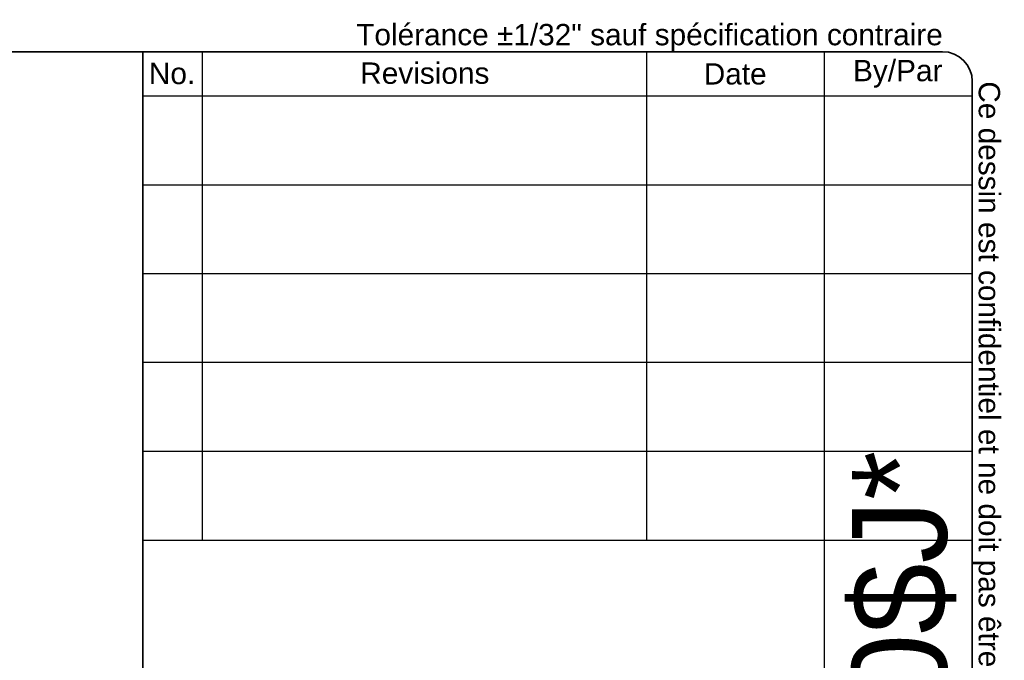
# Model space of a CAD drawing. Header units: inches. Extents: x 0 to 466, y -11 to 302.
# Tile 25 of 25: x 350 to 466, y 227 to 302. Entities that reach past the tile are written whole.
import ezdxf
from ezdxf.enums import TextEntityAlignment as Align

# ---------------------------------------------------------------- set-up
doc = ezdxf.new("R2010")
doc.units = ezdxf.units.IN
doc.header["$LTSCALE"] = 27.900961
doc.header["$MEASUREMENT"] = 0
doc.layers.get('0').update_dxf_attribs({"lineweight": 25})
doc.layers.add('Sketch Geometry(ANSI)', color=7, linetype='Continuous', lineweight=25)
doc.layers.add('Symbols(ANSI)', color=7, linetype='Continuous', lineweight=25)
doc.styles.add('Current-ANSI', font='arial.ttf')
doc.styles.add('Text Style44', font='arialbd.ttf')
doc.styles.add('Text Style83', font='FRE3OF9X.TTF')

# ---------------------------------------------------------------- blocks, each defined once
blk = doc.blocks.new('Title Blocks EXM - ANSI B')
at = {"layer": 'Sketch Geometry(ANSI)'}
for p, q in [((13.25, 10.687), (16.625, 10.687)), ((13.5, 10.687), (13.5, 8.625)), ((15.375, 10.687), (15.375, 8.625)), ((16.125, 10.687), (16.125, 3.5)), ((16.75, 10.562), (16.75, 0.375)), ((13.25, 10.5), (16.75, 10.5)), ((13.25, 10.125), (16.75, 10.125)), ((13.25, 9.75), (16.75, 9.75)), ((16.75, 9.375), (13.25, 9.375)), ((13.25, 9), (16.75, 9)), ((16.75, 9), (16.75, 8.625)), ((13.25, 8.625), (16.75, 8.625))]:
    blk.add_line(p, q, dxfattribs=at)
at = {"layer": 'Sketch Geometry(ANSI)', "linetype": 'Continuous', "lineweight": 35}
for q in [(13.25, 10.687), (13.25, 3.5)]:
    blk.add_line((13.25, 8.625), q, dxfattribs=at)
at = {"layer": 'Sketch Geometry(ANSI)'}
blk.add_arc((16.625, 10.562), 0.125, 0, 90, dxfattribs=at)
at = {"layer": 'Symbols(ANSI)', "color": 7, "char_height": 0.09, "attachment_point": 5, "style": 'Current-ANSI'}
for s, insert, width in [('No.', (13.3727, 10.5947), 0.250391), ('Revisions', (14.4395, 10.5958), 1.873306), ('Date', (15.7494, 10.5928), 0.751347), ('By/Par', (16.4354, 10.5938), 0.622018)]:
    blk.add_mtext(s, dxfattribs=dict(at, insert=insert, width=width))
at = {"layer": 'Symbols(ANSI)', "color": 7, "style": 'Current-ANSI'}
for tag, p in [('REV1', (13.3753, 10.3127)), ('REV1DATE', (15.7496, 10.31)), ('REV1BY', (16.4371, 10.3133)), ('REV2', (13.3734, 9.9377)), ('REV2DATE', (15.7475, 9.9406)), ('REV2BY', (16.4372, 9.9385)), ('REV3', (13.3741, 9.563)), ('REV3DATE', (15.7516, 9.563)), ('REV3BY', (16.4372, 9.5635)), ('REV4', (13.3766, 9.1879)), ('REV4DATE', (15.7516, 9.1879)), ('REV4BY', (16.4411, 9.1885)), ('REV5', (13.3734, 8.8129)), ('REV5DATE', (15.7516, 8.8129)), ('REV5BY', (16.4379, 8.8113)), ('MFG_APPROVED_DATE', (16.3934, 2.3745)), ('DETAIL_REV', (16.2494, 0.9257))]:
    blk.add_attdef(tag, text='', height=0.09, dxfattribs=at).set_placement(p, align=Align.MIDDLE_CENTER)
for tag, p in [('REV1DESC', (13.5255, 10.3098)), ('REV2DESC', (13.5253, 9.9374)), ('REV3DESC', (13.528, 9.5635)), ('REV4DESC', (13.533, 9.1903)), ('REV5DESC', (13.5322, 8.8113)), ('COMPANY', (14.1202, 2.375))]:
    blk.add_attdef(tag, text='', height=0.09, dxfattribs=at).set_placement(p, align=Align.MIDDLE_LEFT)
at = {"layer": 'Symbols(ANSI)', "color": 7, "style": 'Text Style83'}
blk.add_attdef('BARCODE_001', (16.6422, 4.2438), '', height=0.4, rotation=90, dxfattribs=at)
at = {"layer": 'Symbols(ANSI)', "color": 7}
for tag, p, height, style in [('IDW_DATE_001', (16.1021, 2.093), 0.09, 'Current-ANSI'), ('MATERIEL_001', (13.9591, 1.7815), 0.09, 'Current-ANSI'), ('COLOR_001', (14.2747, 1.4037), 0.09, 'Current-ANSI'), ('FINISH_001', (16.106, 1.3941), 0.09, 'Current-ANSI'), ('IDW_DESC_001', (13.5862, 0.8851), 0.09, 'Current-ANSI'), ('Sheet_Number_001', (16.3461, 0.5799), 0.09, 'Current-ANSI'), ('IDW_REV_001', (15.9474, 0.3552), 0.14, 'Text Style44'), ('IDW_NAME_001', (13.9318, 0.3043), 0.14, 'Text Style44'), ('Number_of_sheets_001', (16.5505, 0.3309), 0.09, 'Current-ANSI')]:
    blk.add_attdef(tag, p, '', height=height, dxfattribs=dict(at, style=style))
blk = doc.blocks.new('Borders 1_EXM - B (Inch)')
at = {"layer": 'Sketch Geometry(ANSI)', "linetype": 'Continuous', "lineweight": 35}
for p, q in [((16.4375, 10.6915), (0.5625, 10.6915)), ((16.5625, 0.3795), (16.5625, 10.5665))]:
    blk.add_line(p, q, dxfattribs=at)
blk.add_arc((16.4375, 10.5665), 0.125, 0, 90, dxfattribs=at)
at = {"layer": 'Symbols(ANSI)', "color": 7, "insert": (13.9625, 10.6915), "char_height": 0.09, "attachment_point": 7, "style": 'Current-ANSI'}
blk.add_mtext('Tolérance ±1/32" sauf spécification contraire', dxfattribs=at)
at = {"layer": 'Symbols(ANSI)', "color": 7, "insert": (16.5625, 10.5665), "char_height": 0.09, "attachment_point": 7, "rotation": 270, "style": 'Current-ANSI'}
blk.add_mtext('Ce dessin est confidentiel et ne doit pas être reproduit ou utilisé sans le consentement de EXM', dxfattribs=at)
at = {"layer": 'Symbols(ANSI)', "color": 7, "style": 'Current-ANSI'}
blk.add_attdef('FILENAME_AND_PATH_001', (6.2084, 10.718), '', height=0.09, dxfattribs=at)

msp = doc.modelspace()

# ---------------------------------------------------------------- block references
at = {"xscale": 27.90096143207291, "yscale": 27.90096143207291, "zscale": 27.90096143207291}
msp.add_blockref('Borders 1_EXM - B (Inch)', (0, 0), dxfattribs=at)
ref = msp.add_blockref('Title Blocks EXM - ANSI B', (-5.2314, 0.1268), dxfattribs=dict(xscale=27.90096143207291, yscale=27.90096143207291, zscale=27.90096143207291))
ref.add_attrib('BARCODE_001', '*$H1100SS8120$J*', (459.1026, 118.534), dxfattribs={"layer": 'Symbols(ANSI)', "color": 7, "height": 11.160385, "rotation": 90, "style": 'Text Style83'})

doc.saveas('drawing.dxf')
